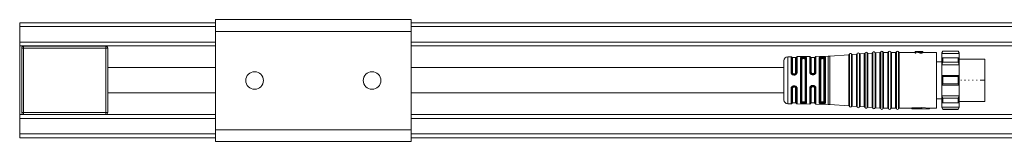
# Model space of a CAD drawing. Header units: millimetres. Extents: x -1079 to 3071, y 211 to 861.
# Tile 2 of 10: x -3 to 249, y 211 to 243. Entities that reach past the tile are written whole.
import ezdxf

# ---------------------------------------------------------------- set-up
doc = ezdxf.new("R2010")
doc.units = ezdxf.units.MM

# ---------------------------------------------------------------- blocks, each defined once
blk = doc.blocks.new('Drawing View3')
at = {"color": 7, "linetype": 'Continuous', "lineweight": 18}
for p, q in [((27.5, 18), (-22.5, 18)), ((-22.5, 18), (-22.5, 17)), ((77.5, 18.79), (27.5, 18.79)), ((27.5, 18.79), (27.5, 15.79)), ((77.5, 18.79), (77.5, 15.79)), ((377.5, 18), (77.5, 18)), ((-22.5, 17), (-22.5, 13.05)), ((27.5, 17), (-22.5, 17)), ((77.5, 15.79), (27.5, 15.79)), ((27.5, 15.79), (27.5, -9.41)), ((377.5, 17), (77.5, 17)), ((77.5, 15.79), (77.5, -9.41)), ((-22.5, 13.05), (-22.5, 12.05)), ((27.5, 13.05), (-22.5, 13.05)), ((377.5, 13.05), (77.5, 13.05)), ((27.5, 12.05), (-22.5, 12.05)), ((-22.5, 12.05), (-22.5, -5.55)), ((-22, -5), (-22, 11.5)), ((-22, 11.5), (-21.5, 11.5)), ((-21.5, 12), (-21.5, 11.5)), ((-21.5, 12), (-0.5, 12)), ((-21.5, 11.5), (-21.5, -5)), ((-0.5, 11.5), (-21.5, 11.5)), ((-0.5, 11.5), (-0.5, 12)), ((-0.5, -5), (-0.5, 11.5)), ((-0.5, 11.5), (0, 11.5)), ((0, 11.5), (0, -5)), ((377.5, 12.05), (77.5, 12.05)), ((191.42, 10.07), (191.42, -3.57)), ((191.42, 10.07), (191.42, 10.07)), ((191.97, 10.11), (191.97, -3.61)), ((193.24, 10.08), (192.16, 10.01)), ((193.24, -3.58), (193.24, 10.08)), ((193.24, 10.08), (193.24, 10.08)), ((193.42, 10.22), (193.42, 10.21)), ((193.42, 10.21), (193.42, -3.72)), ((193.97, 10.25), (193.97, -3.75)), ((195.24, 10.23), (194.16, 10.15)), ((194.16, 10.15), (194.16, 10.15)), ((194.16, 10.15), (194.16, -3.65)), ((195.24, 10.22), (195.24, 10.23)), ((195.24, -3.73), (195.24, 10.22)), ((195.42, 10.36), (195.42, -3.86)), ((195.42, 10.36), (195.42, 10.36)), ((195.97, 10.4), (195.97, -3.9)), ((197.24, 10.37), (196.16, 10.29)), ((196.16, 10.29), (196.16, 10.29)), ((196.16, 10.29), (196.16, -3.79)), ((197.24, -3.87), (197.24, 10.37)), ((197.24, 10.37), (197.24, 10.37)), ((197.42, 10.5), (197.42, -4)), ((197.42, 10.5), (197.42, 10.5)), ((197.97, 10.52), (197.97, -4.02)), ((198.16, 10.4), (198.16, 10.4)), ((198.16, 10.4), (198.16, -3.9)), ((199.24, 10.4), (198.16, 10.4)), ((199.24, -3.9), (199.24, 10.4)), ((199.24, 10.4), (199.24, 10.4)), ((199.43, 10.52), (199.43, -4.02)), ((199.43, 10.52), (199.43, 10.52)), ((199.97, 10.52), (199.97, -4.02)), ((200.16, 10.4), (200.16, 10.4)), ((200.16, 10.4), (200.16, -3.9)), ((201.24, 10.4), (200.16, 10.4)), ((201.24, -3.9), (201.24, 10.4)), ((201.24, 10.4), (201.24, 10.4)), ((201.43, 10.52), (201.43, -4.02)), ((201.43, 10.52), (201.43, 10.52)), ((201.97, 10.52), (201.97, -4.02)), ((202.16, 10.4), (202.16, 10.4)), ((202.16, 10.4), (202.16, -3.9)), ((206.2, 10.4), (202.16, 10.4)), ((206.2, 10.6), (206.41, 10.6)), ((206.2, 10.6), (206.2, 10.43)), ((206.41, 10.43), (206.2, 10.43)), ((206.2, 10.23), (206.2, 10.43)), ((206.2, 10.23), (206.41, 10.23)), ((206.41, 10.6), (207.48, 10.5)), ((206.41, 10.59), (207.35, 10.46)), ((206.41, 10.43), (206.41, 10.59)), ((206.41, 10.23), (206.41, 10.43)), ((206.41, 10.39), (207.35, 10.25)), ((207.73, 10.6), (206.46, 10.6)), ((207.35, 10.25), (207.35, 10.46)), ((207.48, 10.24), (207.48, 10.44)), ((207.65, 10.48), (207.73, 10.48)), ((207.73, 10.43), (207.65, 10.43)), ((207.65, 10.23), (207.65, 10.43)), ((207.65, 10.23), (207.73, 10.23)), ((207.73, 10.6), (207.73, 10.59)), ((207.73, 10.48), (207.73, 10.59)), ((207.73, 10.23), (207.73, 10.43)), ((207.86, 10.5), (207.86, 10.59)), ((207.9, 10.24), (207.9, 10.44)), ((207.94, 10.52), (207.94, 10.58)), ((207.99, 10.56), (207.99, 10.54)), ((208.2, 10.6), (208.02, 10.6)), ((208.07, 10.27), (208.07, 10.47)), ((208.16, 10.3), (208.16, 10.5)), ((208.2, 10.56), (208.2, 10.6)), ((208.2, 10.54), (208.2, 10.56)), ((208.2, 10.34), (208.2, 10.54)), ((211.7, 10.4), (208.2, 10.4)), ((211.7, -3.9), (211.7, 10.4)), ((213.3, 10.75), (213, 10.25)), ((213, 10.14), (213.3, 10.69)), ((213, 10.25), (213, 10.14)), ((213, 10.14), (217.5, 10.14)), ((213, 10.14), (213, 9)), ((217.2, 10.75), (213.3, 10.75)), ((213.3, 10.75), (213.3, 10.69)), ((213.3, 10.69), (217.2, 10.69)), ((217.5, 10.25), (217.2, 10.75)), ((217.2, 10.69), (217.2, 10.75)), ((217.2, 10.69), (217.5, 10.14)), ((217.5, 10.14), (217.5, 10.25)), ((217.5, 9), (217.5, 10.14)), ((172.7, 8.27), (172.7, -1.77)), ((174.53, 9.28), (173.68, 9.27)), ((173.68, 9.27), (173.68, -2.76)), ((174.53, 9.28), (174.53, 9.28)), ((174.53, 5.26), (174.53, 9.28)), ((174.72, 9.16), (174.72, 9.17)), ((174.72, 5.22), (174.72, 9.16)), ((175.7, 9.05), (174.9, 9.05)), ((174.9, 9.05), (174.9, 5.18)), ((175.7, 5.18), (175.7, 9.05)), ((175.89, 9.18), (175.89, 5.23)), ((179.31, 9.36), (176.07, 9.31)), ((176.07, 9.31), (176.07, 5.27)), ((176.92, -2.45), (176.92, 8.95)), ((177.11, 8.82), (177.11, -2.32)), ((177.3, 8.69), (177.3, -2.19)), ((177.8, 9.17), (177.6, 9.16)), ((177.8, 8.98), (177.6, 8.98)), ((177.6, 8.79), (177.8, 8.79)), ((178.1, -2.19), (178.1, 8.69)), ((178.29, -2.33), (178.29, 8.83)), ((178.48, 8.97), (178.48, -2.47)), ((179.31, 9.36), (179.31, 9.36)), ((179.31, 5.36), (179.31, 9.36)), ((179.51, 5.31), (179.51, 9.2)), ((179.51, 9.2), (179.51, 9.2)), ((180.5, 9.05), (179.7, 9.05)), ((179.7, 9.05), (179.7, 5.25)), ((180.5, 5.25), (180.5, 9.05)), ((180.7, 9.22), (180.7, 5.31)), ((183.98, 9.44), (180.89, 9.38)), ((180.89, 9.38), (180.89, 5.37)), ((181.76, 9.12), (181.7, 9.02)), ((181.7, -2.52), (181.7, 9.02)), ((181.9, 8.86), (181.9, -2.36)), ((182.1, 8.69), (182.1, -2.19)), ((182.4, 8.98), (182.4, 9.05)), ((182.6, 9.05), (182.4, 9.05)), ((182.4, 8.98), (182.6, 8.98)), ((182.4, 8.79), (182.6, 8.79)), ((182.6, 9.05), (182.6, 8.98)), ((182.9, -2.19), (182.9, 8.69)), ((183.09, 8.9), (183.1, 8.87)), ((183.1, -2.37), (183.1, 8.87)), ((183.3, 9.04), (183.28, 9.09)), ((183.3, 9.04), (183.3, -2.54)), ((183.98, 9.43), (183.98, 9.44)), ((183.98, -2.94), (183.98, 9.43)), ((189.24, 9.8), (184.42, 9.45)), ((184.42, 9.45), (184.42, -2.95)), ((184.42, 9.45), (184.42, 9.45)), ((189.24, -3.3), (189.24, 9.8)), ((189.24, 9.8), (189.24, 9.8)), ((189.42, 9.93), (189.42, -3.43)), ((189.42, 9.93), (189.42, 9.93)), ((189.97, 9.97), (189.97, -3.47)), ((191.24, 9.94), (190.16, 9.86)), ((190.16, 9.86), (190.16, 9.86)), ((190.16, 9.86), (190.16, -3.36)), ((191.24, -3.44), (191.24, 9.94)), ((191.24, 9.94), (191.24, 9.94)), ((192.16, 10.01), (192.16, 10)), ((192.16, 10), (192.16, -3.51)), ((213, 7.98), (211.7, 7.98)), ((213.3, 8.99), (213, 9)), ((213, 9), (213, 7.24)), ((213, 9), (217.5, 9)), ((213, 7.24), (213.3, 7.86)), ((213.3, 8.99), (213.3, 8.55)), ((213.3, 8.99), (217.2, 8.99)), ((213.3, 8.55), (213.3, 7.86)), ((213.3, 7.86), (217.2, 7.86)), ((217.5, 9), (217.2, 8.99)), ((217.2, 8.55), (217.2, 8.99)), ((217.2, 7.86), (217.2, 8.55)), ((217.2, 7.86), (217.5, 7.24)), ((217.5, 7.24), (217.5, 9)), ((224, 8.65), (217.5, 8.65)), ((224, 3.25), (224, 8.65)), ((180.61, 5.04), (180.63, 5.05)), ((180.65, 5.11), (180.63, 5.05)), ((213, 7.24), (217.5, 7.24)), ((213, 7.24), (213, 4.5)), ((217.5, 4.5), (217.5, 7.24)), ((175.2, 4.75), (175.2, 4.89)), ((175.2, 4.89), (175.4, 4.89)), ((175.2, 4.75), (175.4, 4.75)), ((175.2, 4.6), (175.4, 4.6)), ((175.4, 4.75), (175.4, 4.89)), ((179.67, 4.93), (179.6, 5.02)), ((179.66, 4.95), (179.7, 4.93)), ((179.66, 4.95), (179.68, 4.94)), ((179.68, 4.94), (179.67, 4.94)), ((179.67, 4.94), (179.68, 4.94)), ((180.2, 4.96), (180, 4.96)), ((180, 4.82), (180.2, 4.82)), ((213, 4.5), (213, 3.25)), ((213.3, 4.18), (213, 4.5)), ((213, 4.5), (217.5, 4.5)), ((213, 3.25), (213, 2)), ((213.3, 4.18), (213.3, 3.25)), ((213.3, 4.18), (217.2, 4.18)), ((213.3, 3.25), (213.3, 2.32)), ((217.5, 4.5), (217.2, 4.18)), ((217.2, 3.25), (217.2, 4.18)), ((217.2, 2.32), (217.2, 3.25)), ((217.5, 3.25), (217.5, 4.5)), ((217.5, 2), (217.5, 3.25)), ((217.85, 3.25), (218.04, 3.25)), ((218.85, 3.25), (219.04, 3.25)), ((219.85, 3.25), (220.04, 3.25)), ((220.85, 3.25), (221.04, 3.25)), ((221.85, 3.25), (222.04, 3.25)), ((222.85, 3.25), (224, 3.25)), ((224, -2.15), (224, 3.25)), ((174.53, -2.78), (174.53, 1.17)), ((174.72, -2.67), (174.72, 1.21)), ((174.9, 1.25), (174.9, -2.55)), ((175.4, 1.83), (175.2, 1.83)), ((175.4, 1.68), (175.2, 1.68)), ((175.2, 1.68), (175.2, 1.54)), ((175.4, 1.54), (175.2, 1.54)), ((175.4, 1.68), (175.4, 1.54)), ((175.7, -2.55), (175.7, 1.25)), ((175.89, 1.2), (175.89, -2.68)), ((176.07, 1.16), (176.07, -2.8)), ((179.31, -2.86), (179.31, 1.21)), ((179.51, -2.7), (179.51, 1.27)), ((179.61, 1.57), (179.69, 1.66)), ((179.68, 1.63), (179.71, 1.66)), ((179.71, 1.66), (179.69, 1.66)), ((179.7, 1.32), (179.7, -2.55)), ((180.2, 1.75), (180, 1.75)), ((180, 1.61), (180.2, 1.61)), ((180.5, -2.55), (180.5, 1.32)), ((180.56, 1.6), (180.52, 1.63)), ((180.6, 1.55), (180.62, 1.54)), ((180.6, 1.55), (180.62, 1.54)), ((180.62, 1.54), (180.65, 1.47)), ((180.62, 1.54), (180.65, 1.47)), ((180.7, 1.26), (180.7, -2.72)), ((180.89, 1.21), (180.89, -2.88)), ((213, 2), (213.3, 2.32)), ((213, 2), (217.5, 2)), ((213, 2), (213, -0.74)), ((213.3, 2.32), (217.2, 2.32)), ((217.2, 2.32), (217.5, 2)), ((217.5, -0.74), (217.5, 2)), ((177.8, -2.29), (177.6, -2.29)), ((177.6, -2.48), (177.8, -2.48)), ((182.6, -2.29), (182.4, -2.29)), ((182.4, -2.55), (182.4, -2.48)), ((182.6, -2.48), (182.4, -2.48)), ((182.6, -2.48), (182.6, -2.55)), ((183.1, -2.37), (183.09, -2.4)), ((213, -1.47), (211.7, -1.47)), ((213, -0.74), (217.5, -0.74)), ((213.3, -1.36), (213, -0.74)), ((213, -0.74), (213, -2.5)), ((213, -2.5), (213.3, -2.49)), ((213, -2.5), (217.5, -2.5)), ((213, -2.5), (213, -3.64)), ((213.3, -1.36), (217.2, -1.36)), ((213.3, -1.36), (213.3, -2.05)), ((213.3, -2.05), (213.3, -2.49)), ((213.3, -2.49), (217.2, -2.49)), ((217.5, -0.74), (217.2, -1.36)), ((217.2, -2.05), (217.2, -1.36)), ((217.2, -2.49), (217.2, -2.05)), ((217.2, -2.49), (217.5, -2.5)), ((217.5, -2.5), (217.5, -0.74)), ((217.5, -2.15), (224, -2.15)), ((217.5, -3.64), (217.5, -2.5)), ((-22, -5), (-21.5, -5)), ((-21.5, -5), (-0.5, -5)), ((-21.5, -5.5), (-21.5, -5)), ((-0.5, -5), (-0.5, -5.5)), ((-0.5, -5), (0, -5)), ((173.68, -2.76), (173.68, -2.77)), ((174.53, -2.78), (173.68, -2.77)), ((174.9, -2.55), (175.7, -2.55)), ((176.07, -2.8), (176.07, -2.81)), ((179.31, -2.86), (176.07, -2.81)), ((177.6, -2.66), (177.8, -2.67)), ((179.7, -2.55), (180.5, -2.55)), ((183.98, -2.94), (180.89, -2.88)), ((180.89, -2.88), (180.89, -2.88)), ((181.7, -2.52), (181.76, -2.62)), ((182.4, -2.55), (182.6, -2.55)), ((184.42, -2.95), (189.24, -3.3)), ((191.24, -3.44), (190.16, -3.36)), ((193.24, -3.58), (192.16, -3.51)), ((195.24, -3.73), (194.16, -3.65)), ((197.24, -3.87), (196.16, -3.79)), ((199.24, -3.9), (198.16, -3.9)), ((201.24, -3.9), (200.16, -3.9)), ((203.54, -3.9), (202.16, -3.9)), ((203.54, -3.9), (203.77, -3.9)), ((205.4, -3.9), (203.77, -3.9)), ((207.9, -3.84), (205.4, -3.84)), ((205.4, -3.84), (205.4, -4.04)), ((205.4, -4.04), (205.4, -4.1)), ((205.4, -4.04), (207.9, -4.04)), ((205.4, -4.1), (209.9, -4.1)), ((207.9, -3.74), (209.9, -3.9)), ((207.9, -3.74), (207.9, -3.95)), ((207.9, -3.95), (209.9, -4.1)), ((207.9, -3.95), (207.9, -4.04)), ((211.7, -3.9), (209.9, -3.9)), ((209.9, -3.9), (209.9, -4.1)), ((213, -3.64), (217.5, -3.64)), ((213.3, -4.19), (213, -3.64)), ((213, -3.64), (213, -3.75)), ((213, -3.75), (213.3, -4.25)), ((213.3, -4.19), (217.2, -4.19)), ((213.3, -4.19), (213.3, -4.25)), ((213.3, -4.25), (217.2, -4.25)), ((217.5, -3.64), (217.2, -4.19)), ((217.2, -4.25), (217.5, -3.75)), ((217.2, -4.25), (217.2, -4.19)), ((217.5, -3.75), (217.5, -3.64)), ((27.5, -5.55), (-22.5, -5.55)), ((-22.5, -5.55), (-22.5, -6.55)), ((-22.5, -6.55), (-22.5, -10.5)), ((27.5, -6.55), (-22.5, -6.55)), ((-0.5, -5.5), (-21.5, -5.5)), ((377.5, -5.55), (77.5, -5.55)), ((377.5, -6.55), (77.5, -6.55)), ((77.5, -9.41), (27.5, -9.41)), ((27.5, -9.41), (27.5, -12.41)), ((77.5, -9.41), (77.5, -12.41)), ((-22.5, -10.5), (-22.5, -11.5)), ((27.5, -10.5), (-22.5, -10.5)), ((27.5, -11.5), (-22.5, -11.5)), ((77.5, -12.41), (27.5, -12.41)), ((377.5, -10.5), (77.5, -10.5)), ((377.5, -11.5), (77.5, -11.5))]:
    blk.add_line(p, q, dxfattribs=at)
at = {"color": 7, "linetype": 'Continuous', "lineweight": 18, "flags": 128}
for points in [[(182.6, 9.25), (182.48, 9.25), (182.4, 9.24)], [(180, 4.67), (180.11, 4.67), (180.2, 4.67)], [(180.2, 1.91), (180.08, 1.91), (180, 1.91)], [(182.4, -2.55), (182.4, -2.58), (182.4, -2.61), (182.4, -2.65), (182.4, -2.67), (182.4, -2.7), (182.4, -2.72), (182.4, -2.73), (182.4, -2.74)], [(182.4, -2.74), (182.51, -2.75), (182.6, -2.75)]]:
    blk.add_lwpolyline(points, dxfattribs=at)
at = {"color": 7, "linetype": 'Continuous', "lineweight": 18}
for centre in [(37.5, 3.19), (67.5, 3.19)]:
    blk.add_circle(centre, 2.25, dxfattribs=at)
for centre, radius, start, end in [((-21.5, 11.5), 0.5, 90, 180), ((-0.5, 11.5), 0.5, 0, 90), ((189.7, 9.83), 0.3, 90, 160.4937), ((189.7, 9.83), 0.3, 27.65, 90), ((191.23, 10.14), 0.2, 274.0718, 340.4937), ((191.7, 9.97), 0.3, 90, 160.4937), ((191.7, 9.97), 0.3, 27.65, 90), ((192.14, 10.2), 0.2, 207.65, 270), ((193.23, 10.28), 0.2, 274.0718, 340.4937), ((193.7, 10.12), 0.3, 90, 160.4937), ((193.7, 10.12), 0.3, 27.65, 90), ((194.14, 10.35), 0.2, 207.65, 270), ((194.14, 10.35), 0.2, 270, 274.0718), ((195.23, 10.42), 0.2, 274.0718, 340.4937), ((195.7, 10.26), 0.3, 90, 160.4937), ((195.7, 10.26), 0.3, 27.65, 90), ((196.14, 10.49), 0.2, 207.65, 270), ((196.14, 10.49), 0.2, 270, 274.0718), ((197.23, 10.57), 0.2, 274.0718, 340.4937), ((197.7, 10.4), 0.3, 90, 160.4937), ((197.7, 10.4), 0.3, 23.5782, 90), ((198.16, 10.6), 0.2, 203.5782, 270), ((199.24, 10.6), 0.2, 270, 336.4218), ((199.7, 10.4), 0.3, 90, 156.4218), ((199.7, 10.4), 0.3, 23.5782, 90), ((200.16, 10.6), 0.2, 203.5782, 270), ((201.24, 10.6), 0.2, 270, 336.4218), ((201.7, 10.4), 0.3, 90, 156.4218), ((201.7, 10.4), 0.3, 23.5782, 90), ((202.16, 10.6), 0.2, 203.5782, 270), ((173.7, 8.27), 1, 90.9414, 180), ((174.54, 9.08), 0.2, 25.1232, 90.9414), ((174.9, 9.25), 0.2, 205.1232, 270), ((175.7, 9.25), 0.2, 270, 338.8076), ((176.07, 9.11), 0.2, 90.9414, 158.8076), ((179.31, 9.16), 0.2, 13.2085, 90.9414), ((179.7, 9.25), 0.2, 193.2085, 270), ((180.5, 9.25), 0.2, 270, 350.5945), ((180.89, 9.18), 0.2, 90.9414, 170.5945), ((183.85, 17.43), 8, 270.9414, 274.0718), ((189.23, 10), 0.2, 274.0718, 340.4937), ((190.14, 10.06), 0.2, 207.65, 270), ((190.14, 10.06), 0.2, 270, 274.0718), ((192.14, 10.2), 0.2, 270, 274.0718), ((173.7, -1.77), 1, 180, 269.0586), ((-21.5, -5), 0.5, 180, 270), ((-0.5, -5), 0.5, 270, 0), ((174.54, -2.58), 0.2, 269.0586, 334.8768), ((174.9, -2.75), 0.2, 90, 154.8768), ((175.7, -2.75), 0.2, 21.1924, 90), ((176.07, -2.61), 0.2, 201.1924, 269.0586), ((179.31, -2.66), 0.2, 269.0586, 346.7915), ((179.7, -2.75), 0.2, 90, 166.7915), ((180.5, -2.75), 0.2, 9.4055, 90), ((180.89, -2.68), 0.2, 189.4055, 269.0586), ((183.85, -10.93), 8, 85.9282, 89.0586), ((189.23, -3.5), 0.2, 19.5063, 85.9282), ((189.7, -3.33), 0.3, 199.5063, 270), ((189.7, -3.33), 0.3, 270, 332.35), ((190.14, -3.56), 0.2, 90, 152.35), ((190.14, -3.56), 0.2, 85.9282, 90), ((191.23, -3.64), 0.2, 19.5063, 85.9282), ((191.7, -3.47), 0.3, 199.5063, 270), ((191.7, -3.47), 0.3, 270, 332.35), ((192.14, -3.7), 0.2, 90, 152.35), ((192.14, -3.7), 0.2, 85.9282, 90), ((193.23, -3.78), 0.2, 19.5063, 85.9282), ((193.7, -3.62), 0.3, 199.5063, 270), ((193.7, -3.62), 0.3, 270, 332.35), ((194.14, -3.85), 0.2, 90, 152.35), ((194.14, -3.85), 0.2, 85.9282, 90), ((195.23, -3.92), 0.2, 19.5063, 85.9282), ((195.7, -3.76), 0.3, 199.5063, 270), ((195.7, -3.76), 0.3, 270, 332.35), ((196.14, -3.99), 0.2, 90, 152.35), ((196.14, -3.99), 0.2, 85.9282, 90), ((197.23, -4.07), 0.2, 19.5063, 85.9282), ((197.7, -3.9), 0.3, 199.5063, 270), ((197.7, -3.9), 0.3, 270, 336.4218), ((198.16, -4.1), 0.2, 90, 156.4218), ((199.24, -4.1), 0.2, 23.5782, 90), ((199.7, -3.9), 0.3, 203.5782, 270), ((199.7, -3.9), 0.3, 270, 336.4218), ((200.16, -4.1), 0.2, 90, 156.4218), ((201.24, -4.1), 0.2, 23.5782, 90), ((201.7, -3.9), 0.3, 203.5782, 270), ((201.7, -3.9), 0.3, 270, 336.4218), ((202.16, -4.1), 0.2, 90, 156.4218)]:
    blk.add_arc(centre, radius, start, end, dxfattribs=at)
for points, knots in [([(207.35, 10.46), (207.37, 10.45), (207.42, 10.45), (207.46, 10.44), (207.48, 10.44)], [0, 0, 0, 0, 0.56, 1, 1, 1, 1]), ([(207.35, 10.25), (207.37, 10.25), (207.42, 10.24), (207.46, 10.24), (207.48, 10.24)], [0, 0, 0, 0, 0.5599998, 1, 1, 1, 1]), ([(207.48, 10.5), (207.51, 10.49), (207.57, 10.49), (207.62, 10.48), (207.65, 10.48)], [0, 0, 0, 0, 0.56, 1, 1, 1, 1]), ([(207.65, 10.43), (207.62, 10.43), (207.56, 10.44), (207.5, 10.44), (207.48, 10.44)], [0, 0, 0, 0, 0.56, 1, 1, 1, 1]), ([(207.48, 10.24), (207.51, 10.23), (207.57, 10.23), (207.62, 10.23), (207.65, 10.23)], [0, 0, 0, 0, 0.56, 1, 1, 1, 1]), ([(207.73, 10.6), (207.76, 10.6), (207.82, 10.6), (207.88, 10.6), (207.9, 10.6)], [0, 0, 0, 0, 0.56, 1, 1, 1, 1]), ([(207.86, 10.59), (207.84, 10.59), (207.79, 10.59), (207.75, 10.59), (207.73, 10.59)], [0, 0, 0, 0, 0.56, 1, 1, 1, 1]), ([(207.86, 10.5), (207.84, 10.49), (207.79, 10.49), (207.75, 10.48), (207.73, 10.48)], [0, 0, 0, 0, 0.56, 1, 1, 1, 1]), ([(207.9, 10.44), (207.87, 10.44), (207.81, 10.44), (207.76, 10.43), (207.73, 10.43)], [0, 0, 0, 0, 0.56, 1, 1, 1, 1]), ([(207.73, 10.23), (207.76, 10.23), (207.82, 10.23), (207.88, 10.23), (207.9, 10.24)], [0, 0, 0, 0, 0.56, 1, 1, 1, 1]), ([(207.86, 10.59), (207.88, 10.59), (207.9, 10.59), (207.93, 10.58), (207.94, 10.58)], [0, 0, 0, 0, 0.559999, 1, 1, 1, 1]), ([(207.94, 10.52), (207.93, 10.51), (207.9, 10.51), (207.87, 10.5), (207.86, 10.5)], [0, 0, 0, 0, 0.559999, 1, 1, 1, 1]), ([(207.9, 10.6), (207.93, 10.6), (207.99, 10.6), (208.05, 10.59), (208.07, 10.59)], [0, 0, 0, 0, 0.5599991, 1, 1, 1, 1]), ([(208.07, 10.47), (208.04, 10.47), (207.98, 10.46), (207.93, 10.45), (207.9, 10.44)], [0, 0, 0, 0, 0.559999, 1, 1, 1, 1]), ([(208.07, 10.27), (208.04, 10.26), (207.98, 10.25), (207.93, 10.24), (207.9, 10.24)], [0, 0, 0, 0, 0.559999, 1, 1, 1, 1]), ([(207.94, 10.58), (207.95, 10.58), (207.97, 10.57), (207.98, 10.57), (207.99, 10.56)], [0, 0, 0, 0, 0.5599971, 1, 1, 1, 1]), ([(207.99, 10.54), (207.98, 10.54), (207.97, 10.53), (207.95, 10.52), (207.94, 10.52)], [0, 0, 0, 0, 0.559997, 1, 1, 1, 1]), ([(208.07, 10.59), (208.09, 10.59), (208.12, 10.59), (208.14, 10.59), (208.16, 10.58)], [0, 0, 0, 0, 0.559998, 1, 1, 1, 1]), ([(208.16, 10.5), (208.14, 10.5), (208.11, 10.49), (208.08, 10.48), (208.07, 10.47)], [0, 0, 0, 0, 0.5599984, 1, 1, 1, 1]), ([(208.16, 10.3), (208.14, 10.29), (208.11, 10.29), (208.08, 10.27), (208.07, 10.27)], [0, 0, 0, 0, 0.559998, 1, 1, 1, 1]), ([(208.16, 10.58), (208.17, 10.58), (208.18, 10.57), (208.19, 10.56), (208.2, 10.56)], [0, 0, 0, 0, 0.559994, 1, 1, 1, 1]), ([(208.2, 10.54), (208.19, 10.53), (208.18, 10.52), (208.16, 10.51), (208.16, 10.5)], [0, 0, 0, 0, 0.559996, 1, 1, 1, 1]), ([(208.2, 10.34), (208.19, 10.33), (208.18, 10.32), (208.16, 10.31), (208.16, 10.3)], [0, 0, 0, 0, 0.559996, 1, 1, 1, 1]), ([(177.6, 9.16), (177.5, 9.16), (177.3, 9.15), (177.08, 9.1), (176.94, 9.03), (176.93, 8.97), (176.92, 8.95)], [0, 0, 0, 0, 0.267435, 0.545129, 0.771587, 1, 1, 1, 1]), ([(177.11, 8.82), (177.12, 8.84), (177.13, 8.89), (177.24, 8.93), (177.38, 8.96), (177.5, 8.97), (177.57, 8.97), (177.6, 8.98)], [0, 0, 0, 0, 0.25154, 0.501516, 0.750497, 0.875418, 1, 1, 1, 1]), ([(177.3, 8.69), (177.31, 8.71), (177.32, 8.74), (177.4, 8.77), (177.5, 8.79), (177.57, 8.79), (177.6, 8.79)], [0, 0, 0, 0, 0.286333, 0.566645, 0.783294, 1, 1, 1, 1]), ([(177.6, 9.16), (177.6, 9.15), (177.6, 9.14), (177.6, 9.1), (177.6, 9.04), (177.6, 9), (177.6, 8.98)], [0, 0, 0, 0, 0.251401, 0.499942, 0.748554, 1, 1, 1, 1]), ([(178.48, 8.97), (178.47, 9), (178.46, 9.05), (178.37, 9.09), (178.26, 9.13), (178.1, 9.16), (177.93, 9.17), (177.84, 9.17), (177.8, 9.17)], [0, 0, 0, 0, 0.249761, 0.383741, 0.512149, 0.756159, 0.878095, 1, 1, 1, 1]), ([(177.8, 9.17), (177.8, 9.16), (177.8, 9.15), (177.8, 9.1), (177.8, 9.04), (177.8, 9), (177.8, 8.98)], [0, 0, 0, 0, 0.24324, 0.500063, 0.756851, 1, 1, 1, 1]), ([(177.8, 8.98), (177.83, 8.98), (177.9, 8.98), (178.02, 8.97), (178.16, 8.94), (178.27, 8.9), (178.29, 8.85), (178.29, 8.83)], [0, 0, 0, 0, 0.124869, 0.250002, 0.498994, 0.749016, 1, 1, 1, 1]), ([(177.8, 8.79), (177.84, 8.79), (177.93, 8.79), (178.03, 8.76), (178.09, 8.73), (178.1, 8.71), (178.1, 8.69)], [0, 0, 0, 0, 0.2759772, 0.551671, 0.772108, 1, 1, 1, 1]), ([(182.4, 9.24), (182.33, 9.24), (182.2, 9.24), (182.01, 9.21), (181.86, 9.17), (181.79, 9.13), (181.76, 9.12)], [0, 0, 0, 0, 0.24118, 0.484217, 0.736021, 1, 1, 1, 1]), ([(181.94, 8.92), (181.94, 8.95), (181.93, 8.99), (181.88, 9.06), (181.82, 9.1), (181.78, 9.11), (181.76, 9.12)], [0, 0, 0, 0, 0.241453, 0.500003, 0.758551, 1, 1, 1, 1]), ([(181.9, 8.86), (181.9, 8.87), (181.91, 8.89), (181.93, 8.91), (181.94, 8.92)], [0, 0, 0, 0, 0.500952, 1, 1, 1, 1]), ([(181.94, 8.92), (181.97, 8.94), (182.01, 8.98), (182.12, 9.02), (182.26, 9.04), (182.35, 9.05), (182.4, 9.05)], [0, 0, 0, 0, 0.257979, 0.509232, 0.755839, 1, 1, 1, 1]), ([(181.94, 8.92), (181.97, 8.93), (182.02, 8.95), (182.13, 8.97), (182.26, 8.98), (182.35, 8.98), (182.4, 8.98)], [0, 0, 0, 0, 0.261383, 0.514816, 0.760828, 1, 1, 1, 1]), ([(182.1, 8.69), (182.11, 8.71), (182.12, 8.74), (182.2, 8.77), (182.3, 8.79), (182.37, 8.79), (182.4, 8.79)], [0, 0, 0, 0, 0.286333, 0.566645, 0.783294, 1, 1, 1, 1]), ([(182.6, 9.25), (182.68, 9.25), (182.84, 9.25), (183.05, 9.22), (183.21, 9.17), (183.26, 9.12), (183.28, 9.09)], [0, 0, 0, 0, 0.239621, 0.485413, 0.736282, 1, 1, 1, 1]), ([(182.6, 9.05), (182.66, 9.05), (182.78, 9.05), (182.93, 9.02), (183.04, 8.97), (183.07, 8.93), (183.09, 8.9)], [0, 0, 0, 0, 0.249725, 0.496887, 0.739826, 1, 1, 1, 1]), ([(182.6, 8.98), (182.66, 8.98), (182.77, 8.98), (182.92, 8.96), (183.04, 8.94), (183.07, 8.91), (183.09, 8.9)], [0, 0, 0, 0, 0.246175, 0.494713, 0.740223, 1, 1, 1, 1]), ([(182.6, 8.79), (182.64, 8.79), (182.73, 8.79), (182.83, 8.76), (182.89, 8.73), (182.9, 8.71), (182.9, 8.69)], [0, 0, 0, 0, 0.2759772, 0.5516711, 0.7721081, 1, 1, 1, 1]), ([(183.09, 8.9), (183.09, 8.93), (183.1, 8.97), (183.15, 9.03), (183.21, 9.08), (183.26, 9.09), (183.28, 9.09)], [0, 0, 0, 0, 0.241118, 0.500002, 0.758885, 1, 1, 1, 1]), ([(27.5, 6.5), (26.82, 6.5), (25.34, 6.5), (22.81, 6.5), (19.67, 6.5), (15.79, 6.5), (11.18, 6.5), (5.84, 6.5), (2.03, 6.5), (0, 6.5)], [0, 0, 0, 0, 0.073758, 0.16172, 0.276084, 0.41705, 0.584653, 0.778944, 1, 1, 1, 1]), ([(172.7, 6.5), (171.09, 6.5), (168.06, 6.5), (163.79, 6.5), (160.08, 6.5), (156.92, 6.5), (154.27, 6.5), (149.15, 6.5), (138.46, 6.5), (117.04, 6.5), (95.76, 6.5), (80.9, 6.5), (77.5, 6.5)], [0, 0, 0, 0, 0.050584, 0.095329, 0.134248, 0.167346, 0.194628, 0.217596, 0.328556, 0.53102, 0.892587, 1, 1, 1, 1]), ([(174.53, 5.26), (174.54, 5.18), (174.56, 5.05), (174.64, 4.89), (174.73, 4.79), (174.83, 4.7), (174.99, 4.62), (175.11, 4.61), (175.2, 4.6)], [0, 0, 0, 0, 0.247774, 0.377676, 0.510624, 0.642416, 0.769734, 1, 1, 1, 1]), ([(175.2, 4.75), (175.14, 4.76), (175.01, 4.77), (174.85, 4.88), (174.74, 5.04), (174.73, 5.16), (174.72, 5.22)], [0, 0, 0, 0, 0.2487188, 0.4980884, 0.748561, 1, 1, 1, 1]), ([(174.9, 5.18), (174.9, 5.15), (174.91, 5.07), (174.98, 4.97), (175.08, 4.91), (175.16, 4.9), (175.2, 4.89)], [0, 0, 0, 0, 0.25191, 0.506201, 0.756885, 1, 1, 1, 1]), ([(175.4, 4.6), (175.48, 4.61), (175.61, 4.62), (175.77, 4.71), (175.91, 4.82), (176.04, 5.01), (176.06, 5.18), (176.07, 5.27)], [0, 0, 0, 0, 0.239085, 0.362958, 0.487455, 0.74218, 1, 1, 1, 1]), ([(175.89, 5.23), (175.88, 5.16), (175.87, 5.04), (175.75, 4.88), (175.62, 4.8), (175.5, 4.76), (175.43, 4.75), (175.4, 4.75)], [0, 0, 0, 0, 0.251106, 0.500918, 0.749973, 0.874947, 1, 1, 1, 1]), ([(175.4, 4.89), (175.44, 4.9), (175.52, 4.91), (175.62, 4.97), (175.69, 5.07), (175.7, 5.15), (175.7, 5.18)], [0, 0, 0, 0, 0.2445414, 0.494439, 0.7476252, 1, 1, 1, 1]), ([(179.31, 5.36), (179.31, 5.31), (179.32, 5.21), (179.37, 5.07), (179.44, 4.94), (179.52, 4.87), (179.55, 4.83)], [0, 0, 0, 0, 0.245982, 0.506182, 0.763262, 1, 1, 1, 1]), ([(179.66, 4.96), (179.64, 4.97), (179.6, 5.02), (179.55, 5.1), (179.51, 5.2), (179.51, 5.27), (179.51, 5.31)], [0, 0, 0, 0, 0.199428, 0.46575, 0.7326, 1, 1, 1, 1]), ([(180, 4.96), (179.96, 4.97), (179.87, 4.98), (179.77, 5.06), (179.71, 5.15), (179.7, 5.22), (179.7, 5.25)], [0, 0, 0, 0, 0.2759772, 0.551671, 0.772108, 1, 1, 1, 1]), ([(180.5, 5.25), (180.49, 5.21), (180.48, 5.13), (180.4, 5.03), (180.3, 4.97), (180.23, 4.97), (180.2, 4.96)], [0, 0, 0, 0, 0.2863334, 0.5666446, 0.7832944, 1, 1, 1, 1]), ([(180.61, 5.04), (180.59, 5.01), (180.54, 4.95), (180.44, 4.88), (180.32, 4.83), (180.24, 4.82), (180.2, 4.82)], [0, 0, 0, 0, 0.250656, 0.499639, 0.748804, 1, 1, 1, 1]), ([(180.7, 5.31), (180.69, 5.26), (180.69, 5.17), (180.64, 5.08), (180.61, 5.04)], [0, 0, 0, 0, 0.50107, 1, 1, 1, 1]), ([(180.63, 5.05), (180.64, 5.05), (180.67, 5.04), (180.72, 5.02), (180.76, 5), (180.78, 4.99)], [0, 0, 0, 0, 0.340191, 0.680378, 1, 1, 1, 1]), ([(180.78, 4.99), (180.81, 5.05), (180.88, 5.17), (180.89, 5.3), (180.89, 5.37)], [0, 0, 0, 0, 0.485244, 1, 1, 1, 1]), ([(175.2, 4.75), (175.2, 4.75), (175.2, 4.74), (175.2, 4.7), (175.2, 4.66), (175.2, 4.62), (175.2, 4.6)], [0, 0, 0, 0, 0.251195, 0.500058, 0.748854, 1, 1, 1, 1]), ([(175.4, 4.75), (175.4, 4.75), (175.4, 4.74), (175.4, 4.7), (175.4, 4.66), (175.4, 4.62), (175.4, 4.6)], [0, 0, 0, 0, 0.244222, 0.499941, 0.755691, 1, 1, 1, 1]), ([(179.67, 4.94), (179.66, 4.93), (179.64, 4.92), (179.6, 4.88), (179.57, 4.85), (179.55, 4.83)], [0, 0, 0, 0, 0.340011, 0.680025, 1, 1, 1, 1]), ([(179.55, 4.83), (179.62, 4.79), (179.75, 4.69), (179.92, 4.68), (180, 4.67)], [0, 0, 0, 0, 0.5064743, 1, 1, 1, 1]), ([(180, 4.82), (179.94, 4.83), (179.82, 4.84), (179.73, 4.9), (179.68, 4.94)], [0, 0, 0, 0, 0.498405, 1, 1, 1, 1]), ([(179.7, 4.93), (179.71, 4.92), (179.74, 4.89), (179.81, 4.86), (179.91, 4.83), (179.97, 4.83), (180, 4.83)], [0, 0, 0, 0, 0.111895, 0.411443, 0.707998, 1, 1, 1, 1]), ([(180.2, 4.67), (180.25, 4.67), (180.37, 4.68), (180.53, 4.75), (180.67, 4.85), (180.74, 4.94), (180.78, 4.99)], [0, 0, 0, 0, 0.244679, 0.489815, 0.743445, 1, 1, 1, 1]), ([(180.2, 4.83), (180.23, 4.83), (180.3, 4.83), (180.37, 4.86), (180.4, 4.87)], [0, 0, 0, 0, 0.55053, 1, 1, 1, 1]), ([(0, 0), (1.61, 0), (4.64, 0), (8.92, 0), (12.63, 0), (15.79, 0), (18.45, 0), (22.29, 0), (25.26, 0), (27.5, 0)], [0, 0, 0, 0, 0.175513, 0.330805, 0.465923, 0.580899, 0.675757, 0.75548, 1, 1, 1, 1]), ([(77.5, 0), (80.01, 0), (89.8, 0), (106.88, 0), (123.62, 0), (135.17, 0), (141.33, 0), (146.15, 0), (149.91, 0), (153.05, 0), (156.92, 0), (161.53, 0), (166.87, 0), (170.67, 0), (172.7, 0)], [0, 0, 0, 0, 0.079036, 0.309143, 0.53924, 0.606733, 0.672971, 0.733287, 0.758558, 0.791448, 0.832029, 0.880306, 0.93629, 1, 1, 1, 1]), ([(175.2, 1.83), (175.1, 1.81), (174.91, 1.79), (174.69, 1.61), (174.56, 1.4), (174.54, 1.24), (174.53, 1.17)], [0, 0, 0, 0, 0.267981, 0.546138, 0.772629, 1, 1, 1, 1]), ([(174.72, 1.21), (174.73, 1.27), (174.74, 1.39), (174.85, 1.54), (175.01, 1.65), (175.14, 1.67), (175.2, 1.68)], [0, 0, 0, 0, 0.251896, 0.502235, 0.751514, 1, 1, 1, 1]), ([(175.2, 1.54), (175.16, 1.53), (175.08, 1.52), (174.98, 1.46), (174.91, 1.36), (174.9, 1.28), (174.9, 1.25)], [0, 0, 0, 0, 0.243752, 0.493162, 0.746575, 1, 1, 1, 1]), ([(175.2, 1.68), (175.2, 1.68), (175.2, 1.69), (175.2, 1.72), (175.2, 1.77), (175.2, 1.81), (175.2, 1.83)], [0, 0, 0, 0, 0.2443546, 0.5000023, 0.7556487, 1, 1, 1, 1]), ([(176.07, 1.16), (176.06, 1.24), (176.05, 1.37), (175.96, 1.53), (175.87, 1.64), (175.76, 1.72), (175.61, 1.81), (175.48, 1.82), (175.4, 1.83)], [0, 0, 0, 0, 0.250831, 0.3796, 0.511972, 0.643916, 0.77138, 1, 1, 1, 1]), ([(175.4, 1.68), (175.4, 1.68), (175.4, 1.69), (175.4, 1.72), (175.4, 1.77), (175.4, 1.81), (175.4, 1.83)], [0, 0, 0, 0, 0.251175, 0.5, 0.748825, 1, 1, 1, 1]), ([(175.4, 1.68), (175.43, 1.67), (175.5, 1.67), (175.62, 1.63), (175.75, 1.54), (175.87, 1.39), (175.88, 1.26), (175.89, 1.2)], [0, 0, 0, 0, 0.124996, 0.24988, 0.498893, 0.748923, 1, 1, 1, 1]), ([(175.7, 1.25), (175.7, 1.28), (175.69, 1.36), (175.62, 1.46), (175.52, 1.52), (175.44, 1.53), (175.4, 1.54)], [0, 0, 0, 0, 0.25281, 0.507519, 0.757887, 1, 1, 1, 1]), ([(179.59, 1.77), (179.55, 1.73), (179.47, 1.67), (179.38, 1.53), (179.32, 1.38), (179.31, 1.27), (179.31, 1.21)], [0, 0, 0, 0, 0.239026, 0.480872, 0.740027, 1, 1, 1, 1]), ([(179.51, 1.27), (179.51, 1.3), (179.51, 1.38), (179.55, 1.48), (179.61, 1.57), (179.66, 1.61), (179.68, 1.63)], [0, 0, 0, 0, 0.276439, 0.551893, 0.826458, 1, 1, 1, 1]), ([(180, 1.91), (179.92, 1.9), (179.77, 1.89), (179.65, 1.81), (179.59, 1.77)], [0, 0, 0, 0, 0.494912, 1, 1, 1, 1]), ([(179.69, 1.66), (179.68, 1.66), (179.67, 1.68), (179.63, 1.72), (179.6, 1.75), (179.59, 1.77)], [0, 0, 0, 0, 0.340043, 0.680083, 1, 1, 1, 1]), ([(179.7, 1.32), (179.71, 1.36), (179.72, 1.44), (179.8, 1.54), (179.9, 1.6), (179.97, 1.6), (180, 1.61)], [0, 0, 0, 0, 0.285261, 0.56524, 0.782325, 1, 1, 1, 1]), ([(179.71, 1.66), (179.75, 1.68), (179.84, 1.74), (179.95, 1.75), (180, 1.75)], [0, 0, 0, 0, 0.50052, 1, 1, 1, 1]), ([(180, 1.74), (179.97, 1.74), (179.91, 1.74), (179.82, 1.72), (179.75, 1.69), (179.72, 1.66), (179.71, 1.65)], [0, 0, 0, 0, 0.298295, 0.601169, 0.907165, 1, 1, 1, 1]), ([(180.76, 1.61), (180.73, 1.65), (180.66, 1.74), (180.52, 1.83), (180.36, 1.89), (180.25, 1.9), (180.2, 1.91)], [0, 0, 0, 0, 0.256096, 0.509575, 0.755037, 1, 1, 1, 1]), ([(180.2, 1.75), (180.24, 1.75), (180.32, 1.74), (180.43, 1.7), (180.53, 1.63), (180.58, 1.57), (180.6, 1.55)], [0, 0, 0, 0, 0.252641, 0.502481, 0.751075, 1, 1, 1, 1]), ([(180.41, 1.7), (180.38, 1.71), (180.31, 1.74), (180.23, 1.74), (180.2, 1.74)], [0, 0, 0, 0, 0.4826893, 1, 1, 1, 1]), ([(180.2, 1.61), (180.24, 1.6), (180.33, 1.59), (180.43, 1.51), (180.49, 1.42), (180.5, 1.35), (180.5, 1.32)], [0, 0, 0, 0, 0.276915, 0.553061, 0.773142, 1, 1, 1, 1]), ([(180.6, 1.55), (180.63, 1.5), (180.68, 1.41), (180.69, 1.31), (180.7, 1.26)], [0, 0, 0, 0, 0.499413, 1, 1, 1, 1]), ([(180.62, 1.54), (180.63, 1.54), (180.65, 1.55), (180.71, 1.57), (180.74, 1.6), (180.76, 1.61)], [0, 0, 0, 0, 0.340194, 0.680391, 1, 1, 1, 1]), ([(180.89, 1.21), (180.89, 1.28), (180.87, 1.42), (180.8, 1.55), (180.76, 1.61)], [0, 0, 0, 0, 0.493619, 1, 1, 1, 1]), ([(176.92, -2.45), (176.93, -2.48), (176.95, -2.54), (177.1, -2.61), (177.3, -2.64), (177.47, -2.66), (177.55, -2.66), (177.6, -2.66)], [0, 0, 0, 0, 0.251806, 0.512867, 0.757708, 0.878904, 1, 1, 1, 1]), ([(177.6, -2.48), (177.57, -2.47), (177.5, -2.47), (177.38, -2.46), (177.24, -2.44), (177.13, -2.39), (177.12, -2.34), (177.11, -2.32)], [0, 0, 0, 0, 0.124681, 0.249706, 0.498756, 0.748856, 1, 1, 1, 1]), ([(177.6, -2.29), (177.56, -2.29), (177.47, -2.29), (177.37, -2.26), (177.31, -2.23), (177.3, -2.21), (177.3, -2.19)], [0, 0, 0, 0, 0.275977, 0.551671, 0.772108, 1, 1, 1, 1]), ([(177.6, -2.66), (177.6, -2.66), (177.6, -2.64), (177.6, -2.6), (177.6, -2.54), (177.6, -2.5), (177.6, -2.48)], [0, 0, 0, 0, 0.243207, 0.499872, 0.756606, 1, 1, 1, 1]), ([(178.1, -2.19), (178.09, -2.21), (178.08, -2.24), (178, -2.27), (177.9, -2.29), (177.83, -2.29), (177.8, -2.29)], [0, 0, 0, 0, 0.2863334, 0.5666446, 0.7832944, 1, 1, 1, 1]), ([(178.29, -2.33), (178.29, -2.35), (178.27, -2.4), (178.16, -2.44), (178.02, -2.47), (177.9, -2.48), (177.83, -2.48), (177.8, -2.48)], [0, 0, 0, 0, 0.251331, 0.501166, 0.750173, 0.875215, 1, 1, 1, 1]), ([(177.8, -2.67), (177.89, -2.66), (178.1, -2.66), (178.32, -2.62), (178.46, -2.55), (178.47, -2.5), (178.48, -2.47)], [0, 0, 0, 0, 0.267094, 0.544672, 0.771233, 1, 1, 1, 1]), ([(177.8, -2.66), (177.8, -2.66), (177.8, -2.64), (177.8, -2.6), (177.8, -2.54), (177.8, -2.5), (177.8, -2.48)], [0, 0, 0, 0, 0.251426, 0.499997, 0.748572, 1, 1, 1, 1]), ([(181.94, -2.42), (181.94, -2.45), (181.93, -2.49), (181.88, -2.56), (181.82, -2.6), (181.78, -2.61), (181.76, -2.62)], [0, 0, 0, 0, 0.241452, 0.500002, 0.75855, 1, 1, 1, 1]), ([(181.94, -2.42), (181.93, -2.41), (181.91, -2.39), (181.9, -2.37), (181.9, -2.36)], [0, 0, 0, 0, 0.499399, 1, 1, 1, 1]), ([(182.4, -2.48), (182.35, -2.48), (182.26, -2.48), (182.13, -2.47), (182.02, -2.45), (181.97, -2.43), (181.94, -2.42)], [0, 0, 0, 0, 0.239323, 0.485388, 0.738771, 1, 1, 1, 1]), ([(182.4, -2.55), (182.35, -2.55), (182.24, -2.54), (182.06, -2.5), (181.99, -2.45), (181.94, -2.42)], [0, 0, 0, 0, 0.279386, 0.559393, 1, 1, 1, 1]), ([(182.4, -2.29), (182.36, -2.29), (182.27, -2.29), (182.17, -2.26), (182.11, -2.23), (182.1, -2.21), (182.1, -2.19)], [0, 0, 0, 0, 0.275977, 0.551671, 0.772108, 1, 1, 1, 1]), ([(182.9, -2.19), (182.89, -2.21), (182.88, -2.24), (182.8, -2.27), (182.7, -2.29), (182.63, -2.29), (182.6, -2.29)], [0, 0, 0, 0, 0.286333, 0.566645, 0.783294, 1, 1, 1, 1]), ([(183.09, -2.4), (183.07, -2.41), (183.04, -2.44), (182.92, -2.46), (182.77, -2.48), (182.66, -2.48), (182.6, -2.48)], [0, 0, 0, 0, 0.259674, 0.505877, 0.754727, 1, 1, 1, 1]), ([(183.09, -2.4), (183.07, -2.43), (183.04, -2.47), (182.93, -2.52), (182.78, -2.55), (182.66, -2.55), (182.6, -2.55)], [0, 0, 0, 0, 0.260203, 0.503108, 0.750294, 1, 1, 1, 1]), ([(183.09, -2.4), (183.09, -2.43), (183.1, -2.47), (183.15, -2.53), (183.21, -2.58), (183.26, -2.59), (183.28, -2.59)], [0, 0, 0, 0, 0.241113, 0.499995, 0.75888, 1, 1, 1, 1]), ([(181.76, -2.62), (181.8, -2.64), (181.87, -2.68), (182.04, -2.72), (182.22, -2.74), (182.34, -2.74), (182.4, -2.74)], [0, 0, 0, 0, 0.293182, 0.56768, 0.777815, 1, 1, 1, 1]), ([(182.6, -2.75), (182.68, -2.75), (182.84, -2.75), (183.05, -2.72), (183.21, -2.67), (183.26, -2.62), (183.28, -2.59)], [0, 0, 0, 0, 0.240986, 0.480354, 0.730325, 1, 1, 1, 1]), ([(183.28, -2.59), (183.29, -2.58), (183.29, -2.57), (183.3, -2.55), (183.3, -2.54)], [0, 0, 0, 0, 0.559911, 1, 1, 1, 1])]:
    blk.add_open_spline(points, degree=3, knots=knots, dxfattribs=at)
for points in [[(177.11, 8.82), (177.1, 8.84), (177.09, 8.87), (177.04, 8.91), (176.98, 8.94), (176.94, 8.94), (176.92, 8.95)], [(177.3, 8.69), (177.28, 8.69), (177.24, 8.7), (177.18, 8.73), (177.14, 8.77), (177.12, 8.8), (177.11, 8.82)], [(177.6, 8.79), (177.6, 8.8), (177.6, 8.81), (177.6, 8.86), (177.6, 8.91), (177.6, 8.95), (177.6, 8.98)], [(177.8, 8.79), (177.8, 8.8), (177.8, 8.82), (177.8, 8.86), (177.8, 8.91), (177.8, 8.96), (177.8, 8.98)], [(178.1, 8.69), (178.12, 8.7), (178.17, 8.7), (178.22, 8.73), (178.27, 8.77), (178.29, 8.81), (178.29, 8.83)], [(178.29, 8.83), (178.3, 8.85), (178.32, 8.89), (178.36, 8.93), (178.42, 8.96), (178.46, 8.97), (178.48, 8.97)], [(181.9, 8.86), (181.9, 8.88), (181.88, 8.92), (181.84, 8.98), (181.77, 9.01), (181.72, 9.02), (181.7, 9.02)], [(182.1, 8.69), (182.08, 8.7), (182.03, 8.7), (181.97, 8.74), (181.92, 8.79), (181.91, 8.83), (181.9, 8.86)], [(182.4, 9.05), (182.4, 9.07), (182.4, 9.12), (182.4, 9.18), (182.4, 9.22), (182.4, 9.24), (182.4, 9.24)], [(182.4, 8.79), (182.4, 8.8), (182.4, 8.82), (182.4, 8.86), (182.4, 8.92), (182.4, 8.96), (182.4, 8.98)], [(182.6, 9.05), (182.6, 9.08), (182.6, 9.12), (182.6, 9.18), (182.6, 9.23), (182.6, 9.24), (182.6, 9.25)], [(182.6, 8.79), (182.6, 8.8), (182.6, 8.82), (182.6, 8.86), (182.6, 8.92), (182.6, 8.96), (182.6, 8.98)], [(182.9, 8.69), (182.93, 8.7), (182.98, 8.7), (183.04, 8.74), (183.09, 8.8), (183.1, 8.85), (183.1, 8.87)], [(183.1, 8.87), (183.1, 8.89), (183.11, 8.94), (183.16, 9), (183.22, 9.04), (183.27, 9.04), (183.3, 9.04)], [(174.72, 5.22), (174.71, 5.23), (174.69, 5.24), (174.65, 5.25), (174.59, 5.26), (174.55, 5.26), (174.53, 5.26)], [(174.72, 5.22), (174.73, 5.22), (174.75, 5.21), (174.79, 5.19), (174.84, 5.18), (174.88, 5.18), (174.9, 5.18)], [(175.89, 5.23), (175.88, 5.22), (175.86, 5.21), (175.81, 5.19), (175.76, 5.19), (175.72, 5.18), (175.7, 5.18)], [(175.89, 5.23), (175.9, 5.23), (175.91, 5.24), (175.96, 5.26), (176.01, 5.27), (176.05, 5.27), (176.07, 5.27)], [(179.51, 5.31), (179.5, 5.31), (179.48, 5.33), (179.44, 5.35), (179.38, 5.36), (179.33, 5.36), (179.31, 5.36)], [(179.7, 5.25), (179.68, 5.25), (179.63, 5.26), (179.57, 5.27), (179.53, 5.28), (179.51, 5.3), (179.51, 5.31)], [(180.5, 5.25), (180.52, 5.25), (180.57, 5.26), (180.63, 5.27), (180.68, 5.29), (180.69, 5.3), (180.7, 5.31)], [(180.7, 5.31), (180.7, 5.32), (180.72, 5.33), (180.76, 5.35), (180.82, 5.37), (180.87, 5.37), (180.89, 5.37)], [(180, 4.96), (180, 4.94), (180, 4.9), (180, 4.86), (180, 4.83), (180, 4.82), (180, 4.82)], [(180, 4.82), (180, 4.82), (180, 4.82), (180, 4.78), (180, 4.73), (180, 4.69), (180, 4.67)], [(180.2, 4.96), (180.2, 4.94), (180.2, 4.9), (180.2, 4.86), (180.2, 4.83), (180.2, 4.82), (180.2, 4.82)], [(180.2, 4.82), (180.2, 4.82), (180.2, 4.82), (180.2, 4.78), (180.2, 4.73), (180.2, 4.69), (180.2, 4.67)], [(174.72, 1.21), (174.71, 1.2), (174.69, 1.19), (174.65, 1.18), (174.59, 1.17), (174.55, 1.17), (174.53, 1.17)], [(174.72, 1.21), (174.73, 1.21), (174.75, 1.22), (174.79, 1.24), (174.84, 1.25), (174.88, 1.25), (174.9, 1.25)], [(175.89, 1.2), (175.88, 1.21), (175.86, 1.22), (175.81, 1.24), (175.76, 1.25), (175.72, 1.25), (175.7, 1.25)], [(175.89, 1.2), (175.9, 1.2), (175.91, 1.18), (175.96, 1.17), (176.01, 1.16), (176.05, 1.16), (176.07, 1.16)], [(179.51, 1.27), (179.5, 1.26), (179.48, 1.24), (179.44, 1.23), (179.38, 1.22), (179.33, 1.21), (179.31, 1.21)], [(179.7, 1.32), (179.68, 1.32), (179.63, 1.31), (179.57, 1.3), (179.53, 1.29), (179.51, 1.27), (179.51, 1.27)], [(180, 1.75), (180, 1.75), (180, 1.76), (180, 1.79), (180, 1.84), (180, 1.88), (180, 1.91)], [(180, 1.61), (180, 1.63), (180, 1.67), (180, 1.71), (180, 1.74), (180, 1.75), (180, 1.75)], [(180.2, 1.75), (180.2, 1.75), (180.2, 1.76), (180.2, 1.79), (180.2, 1.84), (180.2, 1.88), (180.2, 1.91)], [(180.2, 1.61), (180.2, 1.63), (180.2, 1.67), (180.2, 1.71), (180.2, 1.74), (180.2, 1.75), (180.2, 1.75)], [(180.5, 1.32), (180.52, 1.32), (180.57, 1.31), (180.63, 1.3), (180.68, 1.28), (180.69, 1.27), (180.7, 1.26)], [(180.7, 1.26), (180.7, 1.25), (180.72, 1.24), (180.76, 1.22), (180.82, 1.21), (180.87, 1.21), (180.89, 1.21)], [(177.11, -2.32), (177.1, -2.34), (177.09, -2.37), (177.04, -2.41), (176.98, -2.44), (176.94, -2.44), (176.92, -2.45)], [(177.3, -2.19), (177.28, -2.19), (177.24, -2.2), (177.18, -2.23), (177.14, -2.27), (177.12, -2.3), (177.11, -2.32)], [(177.6, -2.29), (177.6, -2.3), (177.6, -2.31), (177.6, -2.36), (177.6, -2.41), (177.6, -2.46), (177.6, -2.48)], [(177.8, -2.29), (177.8, -2.3), (177.8, -2.32), (177.8, -2.36), (177.8, -2.41), (177.8, -2.46), (177.8, -2.48)], [(178.1, -2.19), (178.12, -2.2), (178.17, -2.2), (178.22, -2.23), (178.27, -2.27), (178.29, -2.31), (178.29, -2.33)], [(178.29, -2.33), (178.3, -2.35), (178.32, -2.39), (178.36, -2.43), (178.42, -2.46), (178.46, -2.47), (178.48, -2.47)], [(181.9, -2.36), (181.9, -2.38), (181.88, -2.42), (181.84, -2.48), (181.77, -2.51), (181.72, -2.52), (181.7, -2.52)], [(182.1, -2.19), (182.08, -2.2), (182.03, -2.2), (181.97, -2.24), (181.92, -2.29), (181.91, -2.33), (181.9, -2.36)], [(182.4, -2.29), (182.4, -2.3), (182.4, -2.32), (182.4, -2.36), (182.4, -2.42), (182.4, -2.46), (182.4, -2.48)], [(182.6, -2.29), (182.6, -2.3), (182.6, -2.32), (182.6, -2.36), (182.6, -2.42), (182.6, -2.46), (182.6, -2.48)], [(182.9, -2.19), (182.93, -2.2), (182.98, -2.2), (183.04, -2.24), (183.09, -2.3), (183.1, -2.35), (183.1, -2.37)], [(183.1, -2.37), (183.1, -2.39), (183.11, -2.44), (183.16, -2.5), (183.22, -2.54), (183.27, -2.54), (183.3, -2.54)], [(182.6, -2.55), (182.6, -2.58), (182.6, -2.62), (182.6, -2.68), (182.6, -2.73), (182.6, -2.74), (182.6, -2.75)]]:
    blk.add_open_spline(points, degree=3, dxfattribs=at)

msp = doc.modelspace()

# ---------------------------------------------------------------- block references
at = {"color": 7, "linetype": 'Continuous', "lineweight": 18}
msp.add_blockref('Drawing View3', (19.77, 223.74), dxfattribs=at)

doc.saveas('drawing.dxf')
